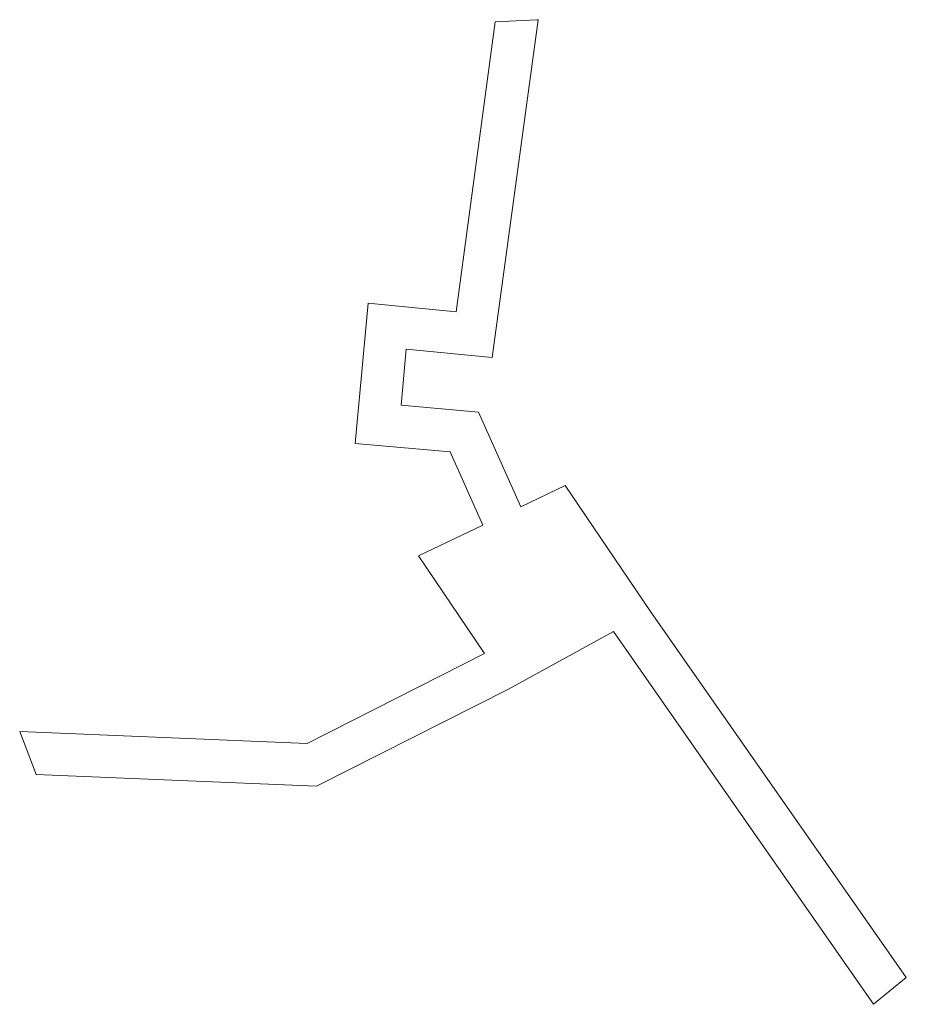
# Model space of a CAD drawing. Extents: x 211930 to 222589, y 569015 to 577578.
# Tile 35 of 95: x 214109 to 214130, y 574406 to 574429. Entities that reach past the tile are written whole.
import ezdxf

# ---------------------------------------------------------------- set-up
doc = ezdxf.new("R2010")
doc.units = 0
doc.layers.add('016 Alles planjaar 2023', color=72, linetype='Continuous', lineweight=20, true_color=0x1e90ff)

msp = doc.modelspace()

# ---------------------------------------------------------------- hatches: boundary and pattern name
at = {"layer": '016 Alles planjaar 2023', "true_color": 0x1e90ff}
h = msp.add_hatch(dxfattribs=at)
h.set_pattern_fill('DQ_CLEAR', color=72, style=0)
h.set_pattern_definition([])
h.paths.add_polyline_path([(214129.818, 574406.15), (214123.743, 574414.839), (214121.723, 574417.826), (214120.667, 574417.32), (214119.664, 574419.572), (214117.826, 574419.731), (214117.95, 574421.062), (214119.993, 574420.863), (214121.079, 574428.883), (214121.05, 574428.884), (214120.064, 574428.834), (214119.131, 574421.951), (214117.046, 574422.154), (214116.738, 574418.821), (214118.99, 574418.626), (214119.765, 574416.888), (214118.239, 574416.156), (214119.806, 574413.837), (214115.599, 574411.701), (214108.776, 574411.988), (214109.168, 574410.971), (214115.819, 574410.691), (214120.378, 574412.99), (214122.869, 574414.359), (214129.043, 574405.513), (214129.43, 574405.831), (214129.818, 574406.15)])

# ---------------------------------------------------------------- linework, layer by layer
at = {"layer": '016 Alles planjaar 2023', "color": 14, "true_color": 0x004000}
msp.add_lwpolyline([(214129.818, 574406.15), (214123.743, 574414.839), (214121.723, 574417.826), (214120.667, 574417.32), (214119.664, 574419.572), (214117.826, 574419.731), (214117.95, 574421.062), (214119.993, 574420.863), (214121.079, 574428.883), (214121.05, 574428.884), (214120.064, 574428.834), (214119.131, 574421.951), (214117.046, 574422.154), (214116.738, 574418.821), (214118.99, 574418.626), (214119.765, 574416.888), (214118.239, 574416.156), (214119.806, 574413.837), (214115.599, 574411.701), (214108.776, 574411.988), (214109.168, 574410.971), (214115.819, 574410.691), (214120.378, 574412.99), (214122.869, 574414.359), (214129.043, 574405.513), (214129.43, 574405.831), (214129.818, 574406.15)], close=True, dxfattribs=at)

doc.saveas('drawing.dxf')
